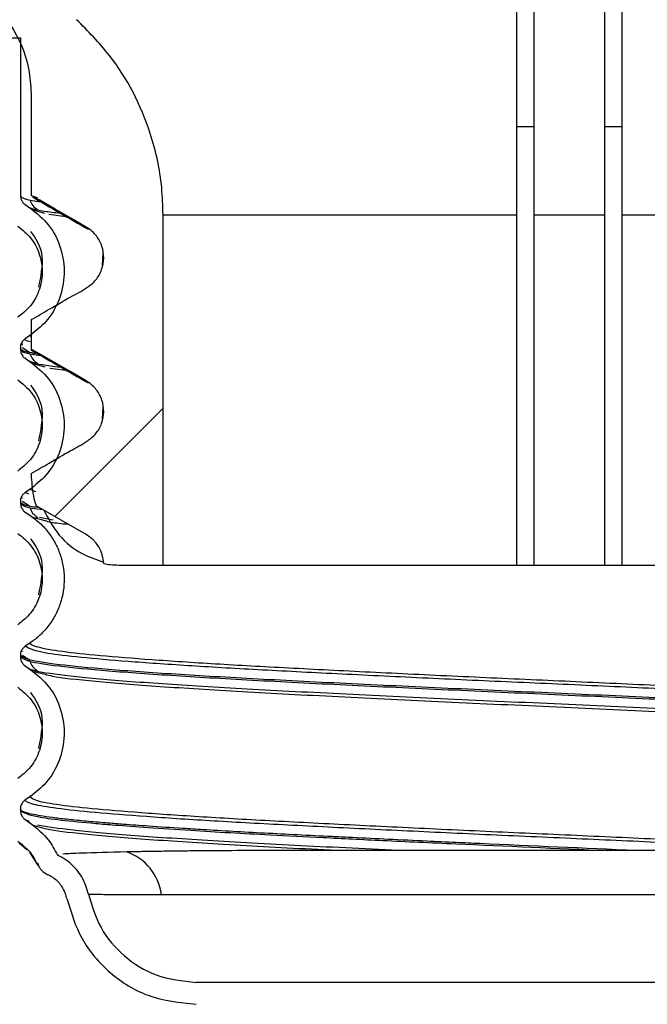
# Model space of a CAD drawing. Header units: millimetres. Extents: x 13 to 267, y 13 to 203.
# Tile 5 of 13: x 168.35 to 173.12, y 79.61 to 87.08. Entities that reach past the tile are written whole.
import ezdxf

# ---------------------------------------------------------------- set-up
doc = ezdxf.new("R2010")
doc.units = ezdxf.units.MM

msp = doc.modelspace()

# ---------------------------------------------------------------- hatches: boundary and pattern name
at = {"linetype": 'Continuous', "lineweight": 18}
h = msp.add_hatch(dxfattribs=at)
h.set_pattern_fill('ANSI31', style=0)
edge = h.paths.add_edge_path(flags=0)
edge.add_spline(control_points=[(168.4429, 85.7449), (168.464, 85.7327), (168.4851, 85.7205), (168.5062, 85.7083), (168.5455, 85.6856), (168.5848, 85.6629), (168.6241, 85.6402), (168.6633, 85.6176), (168.7025, 85.595), (168.7417, 85.5724), (168.7808, 85.5497), (168.82, 85.5271), (168.8592, 85.5045)], knot_values=[0.000189, 0.000189, 0.000189, 0.000189, 0.000408, 0.000408, 0.000408, 0.000817, 0.000817, 0.000817, 0.001224, 0.001224, 0.001224, 0.001631, 0.001631, 0.001631, 0.001631], weights=[1, 1, 1, 1, 1, 1, 1, 1, 1, 1, 1, 1, 1], degree=3, periodic=0)
edge.add_spline(control_points=[(168.8592, 85.5045), (168.8629, 85.5023), (168.8666, 85.5001), (168.8702, 85.4977), (168.8953, 85.4816), (168.918, 85.4609), (168.9363, 85.4373), (168.9546, 85.4138), (168.9691, 85.3867), (168.9786, 85.3584), (168.9881, 85.3301), (168.9929, 85.2998), (168.9925, 85.27), (168.9921, 85.2401), (168.9865, 85.2099), (168.9763, 85.1819), (168.966, 85.1539), (168.9508, 85.1272), (168.9318, 85.1042), (168.9128, 85.0811), (168.8896, 85.061), (168.8641, 85.0456), (168.8228, 85.0205), (168.7805, 84.9972), (168.7386, 84.9731), (168.6852, 84.9422), (168.6318, 84.9114), (168.5784, 84.8805), (168.5332, 84.8545), (168.488, 84.8284), (168.4429, 84.8023)], knot_values=[0, 0, 0, 0, 0.000039, 0.000039, 0.000039, 0.000311, 0.000311, 0.000311, 0.000584, 0.000584, 0.000584, 0.000856, 0.000856, 0.000856, 0.001128, 0.001128, 0.001128, 0.001401, 0.001401, 0.001401, 0.001673, 0.001673, 0.001673, 0.002108, 0.002108, 0.002108, 0.002663, 0.002663, 0.002663, 0.003132, 0.003132, 0.003132, 0.003132], weights=[1, 1, 1, 1, 1, 1, 1, 1, 1, 1, 1, 1, 1, 1, 1, 1, 1, 1, 1, 1, 1, 1, 1, 1, 1, 1, 1, 1, 1, 1, 1], degree=3, periodic=0)
edge.add_line((168.4429, 84.8023), (168.4429, 84.5781))
edge.add_spline(control_points=[(168.4429, 84.5781), (168.464, 84.566), (168.485, 84.5538), (168.5061, 84.5416), (168.5454, 84.5189), (168.5847, 84.4962), (168.624, 84.4736), (168.6632, 84.4509), (168.7023, 84.4283), (168.7415, 84.4057), (168.7807, 84.3831), (168.8199, 84.3605), (168.859, 84.3378)], knot_values=[0.000189, 0.000189, 0.000189, 0.000189, 0.000408, 0.000408, 0.000408, 0.000817, 0.000817, 0.000817, 0.001224, 0.001224, 0.001224, 0.001631, 0.001631, 0.001631, 0.001631], weights=[1, 1, 1, 1, 1, 1, 1, 1, 1, 1, 1, 1, 1], degree=3, periodic=0)
edge.add_spline(control_points=[(168.859, 84.3378), (168.8628, 84.3357), (168.8665, 84.3334), (168.8701, 84.3311), (168.8952, 84.3149), (168.9178, 84.2942), (168.9362, 84.2707), (168.9545, 84.2471), (168.969, 84.2201), (168.9785, 84.1918), (168.988, 84.1635), (168.9928, 84.1331), (168.9923, 84.1033), (168.9919, 84.0735), (168.9864, 84.0433), (168.9761, 84.0152), (168.9659, 83.9872), (168.9506, 83.9606), (168.9317, 83.9375), (168.9127, 83.9145), (168.8895, 83.8944), (168.864, 83.8789), (168.8227, 83.8538), (168.7804, 83.8305), (168.7385, 83.8064), (168.6851, 83.7756), (168.6317, 83.7447), (168.5783, 83.7139), (168.5331, 83.6878), (168.488, 83.6618), (168.4429, 83.6357)], knot_values=[0, 0, 0, 0, 0.000039, 0.000039, 0.000039, 0.000311, 0.000311, 0.000311, 0.000584, 0.000584, 0.000584, 0.000856, 0.000856, 0.000856, 0.001128, 0.001128, 0.001128, 0.001401, 0.001401, 0.001401, 0.001673, 0.001673, 0.001673, 0.002108, 0.002108, 0.002108, 0.002663, 0.002663, 0.002663, 0.003132, 0.003132, 0.003132, 0.003132], weights=[1, 1, 1, 1, 1, 1, 1, 1, 1, 1, 1, 1, 1, 1, 1, 1, 1, 1, 1, 1, 1, 1, 1, 1, 1, 1, 1, 1, 1, 1, 1], degree=3, periodic=0)
edge.add_line((168.4429, 83.6357), (168.4429, 83.607))
edge.add_spline(control_points=[(168.4429, 83.607), (168.4429, 83.5525), (168.4497, 83.4975), (168.4629, 83.4447), (168.4675, 83.4264), (168.4729, 83.4084), (168.479, 83.3906)], knot_values=[0.010926, 0.010926, 0.010926, 0.010926, 0.011416, 0.011416, 0.011416, 0.011584, 0.011584, 0.011584, 0.011584], weights=[1, 1, 1, 1, 1, 1, 1], degree=3, periodic=0)
edge.add_line((168.479, 83.3906), (168.8589, 83.1712))
edge.add_arc((168.7256, 82.9403), 0.2667, 2.2434, 60, ccw=False)
edge.add_spline(control_points=[(168.992, 82.9507), (169.0084, 82.9478), (169.025, 82.9455), (169.0415, 82.9438), (169.0641, 82.9415), (169.0868, 82.9403), (169.1095, 82.9403)], knot_values=[0.001194, 0.001194, 0.001194, 0.001194, 0.001343, 0.001343, 0.001343, 0.001546, 0.001546, 0.001546, 0.001546], weights=[1, 1, 1, 1, 1, 1, 1], degree=3, periodic=0)
edge.add_line((169.1095, 82.9403), (169.4429, 82.9403))
edge.add_line((169.4429, 82.9403), (169.4429, 85.5972))
edge.add_spline(control_points=[(169.4429, 85.5972), (169.4429, 85.6662), (169.4393, 85.7354), (169.4321, 85.8041), (169.4176, 85.9435), (169.3883, 86.0821), (169.345, 86.2153), (169.2758, 86.4282), (169.1689, 86.6321), (169.0331, 86.8101), (168.9595, 86.9066), (168.8767, 86.9967), (168.7868, 87.0783)], knot_values=[0.035646, 0.035646, 0.035646, 0.035646, 0.036263, 0.036263, 0.036263, 0.037513, 0.037513, 0.037513, 0.039528, 0.039528, 0.039528, 0.040617, 0.040617, 0.040617, 0.040617], weights=[1, 1, 1, 1, 1, 1, 1, 1, 1, 1, 1, 1, 1], degree=3, periodic=0)
edge.add_spline(control_points=[(168.7868, 87.0783), (168.2852, 87.5335), (167.7835, 87.9887), (167.2818, 88.444), (167.2191, 88.5009), (167.1563, 88.5578), (167.0936, 88.6147)], knot_values=[0.063847, 0.063847, 0.063847, 0.063847, 0.069953, 0.069953, 0.069953, 0.070716, 0.070716, 0.070716, 0.070716], weights=[1, 1, 1, 1, 1, 1, 1], degree=3, periodic=0)
edge.add_spline(control_points=[(167.0936, 88.6147), (166.9786, 88.7191), (166.8715, 88.8327), (166.774, 88.9535), (166.6421, 89.1172), (166.5269, 89.2957), (166.4321, 89.4832), (166.2806, 89.7829), (166.1788, 90.1129), (166.1351, 90.4458), (166.1181, 90.5752), (166.1095, 90.7059), (166.1095, 90.8364)], knot_values=[0.053004, 0.053004, 0.053004, 0.053004, 0.054395, 0.054395, 0.054395, 0.05627, 0.05627, 0.05627, 0.059292, 0.059292, 0.059292, 0.06046, 0.06046, 0.06046, 0.06046], weights=[1, 1, 1, 1, 1, 1, 1, 1, 1, 1, 1, 1, 1], degree=3, periodic=0)
edge.add_line((166.1095, 90.8364), (166.1095, 93.5031))
edge.add_spline(control_points=[(166.1095, 93.5031), (166.1095, 93.6156), (166.1032, 93.7282), (166.0906, 93.84), (166.0529, 94.1737), (165.957, 94.5054), (165.811, 94.8077), (165.7196, 94.997), (165.6076, 95.1776), (165.4787, 95.3435), (165.2727, 95.6087), (165.0181, 95.8419), (164.736, 96.024), (164.4779, 96.1905), (164.1907, 96.3183), (163.8943, 96.3987)], knot_values=[0.050367, 0.050367, 0.050367, 0.050367, 0.051373, 0.051373, 0.051373, 0.054395, 0.054395, 0.054395, 0.05627, 0.05627, 0.05627, 0.059292, 0.059292, 0.059292, 0.062055, 0.062055, 0.062055, 0.062055], weights=[1, 1, 1, 1, 1, 1, 1, 1, 1, 1, 1, 1, 1, 1, 1, 1], degree=3, periodic=0)
edge.add_arc((172.5262, 128.2497), 33, 134.50977, 254.83652, ccw=False)
edge.add_spline(control_points=[(149.3922, 151.783), (149.4007, 151.7914), (149.4095, 151.7996), (149.4185, 151.8075), (149.4744, 151.8569), (149.5397, 151.8973), (149.6088, 151.9253), (149.6779, 151.9534), (149.7529, 151.9699), (149.8274, 151.9735), (149.9019, 151.9771), (149.9781, 151.9679), (150.0496, 151.9466), (150.1211, 151.9253), (150.19, 151.8914), (150.2504, 151.8477), (150.3109, 151.8039), (150.3646, 151.7491), (150.4072, 151.6878), (150.4497, 151.6265), (150.4823, 151.5571), (150.5021, 151.4851), (150.522, 151.4132), (150.5297, 151.3369), (150.5247, 151.2624), (150.5196, 151.188), (150.5016, 151.1134), (150.4722, 151.0448), (150.4428, 150.9762), (150.4012, 150.9118), (150.3507, 150.8568), (150.3003, 150.8019), (150.2396, 150.7548), (150.1738, 150.7197), (150.1246, 150.6933), (150.0716, 150.6731), (150.0173, 150.6599)], knot_values=[0.003251, 0.003251, 0.003251, 0.003251, 0.003358, 0.003358, 0.003358, 0.004029, 0.004029, 0.004029, 0.004701, 0.004701, 0.004701, 0.005372, 0.005372, 0.005372, 0.006044, 0.006044, 0.006044, 0.006715, 0.006715, 0.006715, 0.007387, 0.007387, 0.007387, 0.008059, 0.008059, 0.008059, 0.00873, 0.00873, 0.00873, 0.009402, 0.009402, 0.009402, 0.010073, 0.010073, 0.010073, 0.010575, 0.010575, 0.010575, 0.010575], weights=[1, 1, 1, 1, 1, 1, 1, 1, 1, 1, 1, 1, 1, 1, 1, 1, 1, 1, 1, 1, 1, 1, 1, 1, 1, 1, 1, 1, 1, 1, 1, 1, 1, 1, 1, 1, 1], degree=3, periodic=0)
edge.add_spline(control_points=[(150.0173, 150.6599), (150.0436, 150.5519), (150.0699, 150.444), (150.0962, 150.336)], knot_values=[0.139006, 0.139006, 0.139006, 0.139006, 0.140006, 0.140006, 0.140006, 0.140006], weights=[1, 1, 1, 1], degree=3, periodic=0)
edge.add_spline(control_points=[(150.0962, 150.336), (150.1484, 150.3487), (150.1997, 150.3657), (150.2492, 150.3866), (150.3523, 150.4302), (150.4492, 150.4923), (150.5321, 150.5675), (150.6149, 150.6428), (150.6859, 150.7334), (150.7391, 150.8318), (150.7924, 150.9303), (150.8294, 151.0393), (150.847, 151.1498), (150.8647, 151.2603), (150.8635, 151.3754), (150.8436, 151.4856), (150.8237, 151.5957), (150.7845, 151.7039), (150.7292, 151.8013), (150.674, 151.8986), (150.6011, 151.9877), (150.5168, 152.0613), (150.4324, 152.1349), (150.3342, 152.1949), (150.2303, 152.2364), (150.1263, 152.2778), (150.0138, 152.302), (149.9019, 152.3067), (149.7901, 152.3115), (149.6759, 152.297), (149.5688, 152.2644), (149.4618, 152.2319), (149.3588, 152.1804), (149.2685, 152.1143), (149.2297, 152.0858), (149.1928, 152.0545), (149.1585, 152.0207)], knot_values=[0.00254, 0.00254, 0.00254, 0.00254, 0.003022, 0.003022, 0.003022, 0.004029, 0.004029, 0.004029, 0.005037, 0.005037, 0.005037, 0.006044, 0.006044, 0.006044, 0.007051, 0.007051, 0.007051, 0.008059, 0.008059, 0.008059, 0.009066, 0.009066, 0.009066, 0.010073, 0.010073, 0.010073, 0.01108, 0.01108, 0.01108, 0.012088, 0.012088, 0.012088, 0.013095, 0.013095, 0.013095, 0.013526, 0.013526, 0.013526, 0.013526], weights=[1, 1, 1, 1, 1, 1, 1, 1, 1, 1, 1, 1, 1, 1, 1, 1, 1, 1, 1, 1, 1, 1, 1, 1, 1, 1, 1, 1, 1, 1, 1, 1, 1, 1, 1, 1, 1], degree=3, periodic=0)
edge.add_arc((172.5262, 128.2497), 33.3333, 134.50977, 254.83652)
edge.add_spline(control_points=[(163.8071, 96.0769), (163.9221, 96.0457), (164.0354, 96.0067), (164.1452, 95.9604), (164.4203, 95.8445), (164.6791, 95.6795), (164.9002, 95.4791), (165.0387, 95.3537), (165.1645, 95.2128), (165.2737, 95.0612), (165.448, 94.819), (165.583, 94.5433), (165.6674, 94.2571), (165.7392, 94.0135), (165.7762, 93.757), (165.7762, 93.5031)], knot_values=[0.044597, 0.044597, 0.044597, 0.044597, 0.045665, 0.045665, 0.045665, 0.048351, 0.048351, 0.048351, 0.050018, 0.050018, 0.050018, 0.052704, 0.052704, 0.052704, 0.054988, 0.054988, 0.054988, 0.054988], weights=[1, 1, 1, 1, 1, 1, 1, 1, 1, 1, 1, 1, 1, 1, 1, 1], degree=3, periodic=0)
edge.add_line((165.7762, 93.5031), (165.7762, 90.8364))
edge.add_spline(control_points=[(165.7762, 90.8364), (165.7762, 90.565), (165.8099, 90.2917), (165.8756, 90.0284), (165.9336, 89.7966), (166.017, 89.5698), (166.1231, 89.3558), (166.2888, 89.0216), (166.5145, 88.7113), (166.7815, 88.4508), (166.8104, 88.4226), (166.8397, 88.395), (166.8696, 88.3679)], knot_values=[0.057927, 0.057927, 0.057927, 0.057927, 0.060367, 0.060367, 0.060367, 0.062498, 0.062498, 0.062498, 0.065856, 0.065856, 0.065856, 0.066215, 0.066215, 0.066215, 0.066215], weights=[1, 1, 1, 1, 1, 1, 1, 1, 1, 1, 1, 1, 1], degree=3, periodic=0)
edge.add_spline(control_points=[(166.8696, 88.3679), (167.2847, 87.9912), (167.6998, 87.6146), (168.1149, 87.2379)], knot_values=[0.027635, 0.027635, 0.027635, 0.027635, 0.032679, 0.032679, 0.032679, 0.032679], weights=[1, 1, 1, 1], degree=3, periodic=0)
edge.add_spline(control_points=[(168.1149, 87.2379), (168.1918, 87.1682), (168.2584, 87.0853), (168.3101, 86.9952), (168.3659, 86.8982), (168.4056, 86.7901), (168.426, 86.6801), (168.4372, 86.62), (168.4429, 86.5585), (168.4429, 86.4974)], knot_values=[0.01619, 0.01619, 0.01619, 0.01619, 0.017124, 0.017124, 0.017124, 0.018132, 0.018132, 0.018132, 0.018677, 0.018677, 0.018677, 0.018677], weights=[1, 1, 1, 1, 1, 1, 1, 1, 1, 1], degree=3, periodic=0)
edge.add_line((168.4429, 86.4974), (168.4429, 85.7449))

# ---------------------------------------------------------------- linework, layer by layer
at = {"color": 7, "linetype": 'Continuous', "lineweight": 25}
for p, q in [((172.1262, 87.5012), (172.1262, 86.2669)), ((172.2595, 86.2669), (172.2595, 87.5012)), ((172.7929, 87.5012), (172.7929, 86.2669)), ((172.9262, 86.2669), (172.9262, 87.5012)), ((168.1929, 86.9403), (168.3595, 86.9403)), ((168.3595, 86.9403), (168.3595, 85.7446)), ((168.4429, 86.4974), (168.4429, 85.7449)), ((172.1262, 86.2669), (172.1262, 82.9403)), ((172.2595, 82.9403), (172.2595, 86.2669)), ((172.7929, 86.2669), (172.7929, 82.9403)), ((172.9262, 82.9403), (172.9262, 86.2669)), ((168.4429, 85.7449), (168.4862, 85.7301)), ((168.3966, 85.6753), (168.4326, 85.6513)), ((168.4467, 85.6391), (168.5425, 85.6114)), ((169.4429, 82.9403), (169.4429, 85.5972)), ((168.9865, 85.3079), (168.9795, 85.2138)), ((168.4429, 84.8023), (168.4429, 84.5781)), ((168.4327, 84.6813), (168.3967, 84.6573)), ((168.3595, 84.5877), (168.3595, 84.5779)), ((168.3699, 84.6205), (168.3724, 84.6082)), ((168.3762, 84.5903), (168.4326, 84.5525)), ((168.3966, 84.5087), (168.4326, 84.4847)), ((168.4443, 84.4722), (168.5443, 84.4447)), ((168.9864, 84.1411), (168.9797, 84.0482)), ((168.4429, 83.6357), (168.4429, 83.607)), ((168.4327, 83.5146), (168.3967, 83.4906)), ((168.3595, 83.421), (168.3595, 83.4112)), ((168.3699, 83.4539), (168.3715, 83.4461)), ((168.3762, 83.4236), (168.4319, 83.386)), ((168.8589, 83.1712), (168.479, 83.3906)), ((168.3966, 83.342), (168.4326, 83.318)), ((168.4521, 83.3025), (168.5457, 83.2781)), ((169.1095, 82.9403), (169.4429, 82.9403)), ((169.4429, 82.9403), (172.1262, 82.9403)), ((172.1262, 82.9403), (172.2595, 82.9403)), ((172.2595, 82.9403), (172.7929, 82.9403)), ((172.7929, 82.9403), (172.9262, 82.9403)), ((172.9262, 82.9403), (175.6095, 82.9403)), ((168.4327, 82.348), (168.3967, 82.324)), ((168.3701, 82.2874), (168.3711, 82.2826)), ((168.3595, 82.2544), (168.3595, 82.2446)), ((168.3762, 82.2571), (168.432, 82.2193)), ((168.3967, 82.1753), (168.4327, 82.1513)), ((168.4492, 82.1358), (168.5467, 82.1114)), ((168.4327, 81.1813), (168.3967, 81.1573)), ((168.3595, 81.0879), (168.3595, 81.078)), ((168.3967, 81.0086), (168.4327, 80.9846)), ((168.4181, 80.9993), (168.4256, 80.9961)), ((168.3496, 80.8335), (168.4086, 80.7813)), ((168.4288, 80.7622), (168.49, 80.6661)), ((168.6453, 80.7408), (168.6404, 80.7399)), ((168.4879, 80.6707), (168.4957, 80.6596)), ((169.4304, 80.4403), (176.176, 80.4403)), ((175.3595, 79.7736), (169.6929, 79.7736))]:
    msp.add_line(p, q, dxfattribs=at)
at = {"color": 8, "linetype": 'Continuous', "lineweight": 25}
for p, q in [((172.1262, 86.2669), (172.2595, 86.2669)), ((172.7929, 86.2669), (172.9262, 86.2669)), ((168.575, 85.602), (168.7052, 85.5857)), ((169.4429, 85.5972), (172.1262, 85.5972)), ((172.2595, 85.5972), (172.7929, 85.5972)), ((172.9262, 85.5972), (175.6095, 85.5972)), ((168.4416, 84.6727), (168.4327, 84.6813)), ((168.5843, 84.4337), (168.7055, 84.4189)), ((168.8766, 84.3218), (168.859, 84.3378)), ((168.4227, 83.4783), (168.3967, 83.4906)), ((168.4783, 83.4966), (168.4327, 83.5146)), ((168.5053, 83.3034), (168.6096, 83.2833)), ((168.5006, 80.6706), (168.4885, 80.6712))]:
    msp.add_line(p, q, dxfattribs=at)
at = {"color": 7, "linetype": 'Continuous', "lineweight": 25, "flags": 128}
for points in [[(168.8592, 85.5045), (168.7417, 85.5724), (168.6241, 85.6402), (168.5062, 85.7083), (168.4429, 85.7449)], [(168.859, 84.3378), (168.7415, 84.4057), (168.624, 84.4736), (168.5061, 84.5416), (168.4429, 84.5781)]]:
    msp.add_lwpolyline(points, dxfattribs=at)
at = {"color": 7, "linetype": 'Continuous', "lineweight": 25}
for centre, radius, start, end in [((168.7256, 82.9403), 0.2667, 2.2434, 60), ((169.0413, 80.3902), 0.3923, 7.3348, 71.75955)]:
    msp.add_arc(centre, radius, start, end, dxfattribs=at)
for points, knots in [([(168.1149, 87.2379), (168.1854, 87.1609), (168.332, 87.0008), (168.4295, 86.7314), (168.4394, 86.5585), (168.4429, 86.4974)], [0, 0, 0, 0, 0.3749837, 0.7791474, 1, 1, 1, 1]), ([(169.4429, 85.5972), (169.4407, 85.6663), (169.4342, 85.8756), (169.3399, 86.3012), (169.1157, 86.7457), (168.8724, 86.9918), (168.7868, 87.0783)], [0, 0, 0, 0, 0.124604, 0.377306, 0.78106, 1, 1, 1, 1]), ([(168.3595, 85.7447), (168.36, 85.7378), (168.3607, 85.7275), (168.365, 85.7143), (168.3694, 85.7048), (168.3749, 85.696), (168.3834, 85.6854), (168.3914, 85.6793), (168.3966, 85.6753)], [0, 0, 0, 0, 0.250386, 0.377847, 0.505308, 0.632769, 0.76023, 1, 1, 1, 1]), ([(168.4328, 85.7103), (168.4381, 85.6954), (168.4487, 85.6658), (168.4774, 85.6454), (168.4918, 85.6352)], [0, 0, 0, 0, 0.5009995, 1, 1, 1, 1]), ([(168.453, 85.7318), (168.523, 85.6912), (168.6631, 85.61), (168.8032, 85.5288), (168.8733, 85.4882)], [0, 0, 0, 0, 0.500072, 1, 1, 1, 1]), ([(168.4327, 85.6513), (168.4831, 85.6101), (168.5855, 85.5263), (168.6753, 85.3454), (168.7032, 85.1474), (168.663, 84.9527), (168.5687, 84.789), (168.4749, 84.7148), (168.4327, 84.6813)], [0, 0, 0, 0, 0.169761, 0.344877, 0.516062, 0.687351, 0.859098, 1, 1, 1, 1]), ([(168.3403, 85.5124), (168.3767, 85.4827), (168.4494, 85.4231), (168.5132, 85.2944), (168.5335, 85.1539), (168.505, 85.0147), (168.4378, 84.8974), (168.3707, 84.8442), (168.3403, 84.8202)], [0, 0, 0, 0, 0.171609, 0.343218, 0.514827, 0.686434, 0.858039, 1, 1, 1, 1]), ([(168.4368, 85.4723), (168.4762, 85.4161), (168.5488, 85.3126), (168.5132, 85.1314), (168.4969, 85.0486)], [0, 0, 0, 0, 0.542789, 1, 1, 1, 1]), ([(168.4429, 84.8023), (168.4881, 84.8283), (168.5869, 84.8849), (168.726, 84.9682), (168.8506, 85.0318), (168.9361, 85.1003), (168.9809, 85.1803), (168.9976, 85.2698), (168.9835, 85.3601), (168.9403, 85.4403), (168.8922, 85.4847), (168.8629, 85.5023), (168.8592, 85.5045)], [0, 0, 0, 0, 0.150929, 0.329436, 0.469248, 0.555627, 0.642005, 0.728382, 0.814756, 0.901132, 0.987509, 1, 1, 1, 1]), ([(168.3967, 84.6573), (168.3912, 84.6531), (168.3784, 84.6431), (168.3647, 84.6208), (168.3598, 84.6006), (168.3596, 84.5896), (168.3595, 84.5878)], [0, 0, 0, 0, 0.250674, 0.593607, 0.936569, 1, 1, 1, 1]), ([(168.3595, 84.5781), (168.36, 84.5712), (168.3612, 84.555), (168.3721, 84.5312), (168.3862, 84.5159), (168.3953, 84.5096), (168.3967, 84.5086)], [0, 0, 0, 0, 0.250953, 0.594074, 0.937171, 1, 1, 1, 1]), ([(168.4429, 84.5781), (168.4416, 84.5742), (168.44, 84.5694), (168.4567, 84.5646), (168.4597, 84.5637)], [0, 0, 0, 0, 0.8209973, 1, 1, 1, 1]), ([(168.4327, 84.5436), (168.438, 84.5288), (168.4486, 84.4992), (168.4773, 84.4788), (168.4917, 84.4686)], [0, 0, 0, 0, 0.500894, 1, 1, 1, 1]), ([(168.4527, 84.5653), (168.5228, 84.5247), (168.663, 84.4435), (168.8031, 84.3623), (168.8732, 84.3217)], [0, 0, 0, 0, 0.500072, 1, 1, 1, 1]), ([(168.4327, 84.4846), (168.4831, 84.4434), (168.5855, 84.3596), (168.6753, 84.1787), (168.7032, 83.9807), (168.663, 83.786), (168.5687, 83.6224), (168.4749, 83.5481), (168.4327, 83.5146)], [0, 0, 0, 0, 0.169761, 0.344875, 0.516058, 0.687346, 0.859091, 1, 1, 1, 1]), ([(168.3403, 84.3458), (168.3767, 84.316), (168.4494, 84.2564), (168.5132, 84.1277), (168.5335, 83.9872), (168.505, 83.848), (168.4378, 83.7307), (168.3707, 83.6776), (168.3403, 83.6535)], [0, 0, 0, 0, 0.171609, 0.343218, 0.514827, 0.686434, 0.858039, 1, 1, 1, 1]), ([(168.4368, 84.3057), (168.4762, 84.2495), (168.5488, 84.1459), (168.5132, 83.9647), (168.4969, 83.8819)], [0, 0, 0, 0, 0.542789, 1, 1, 1, 1]), ([(168.4429, 83.6357), (168.4881, 83.6616), (168.5868, 83.7182), (168.7259, 83.8016), (168.8505, 83.8651), (168.936, 83.9337), (168.9808, 84.0137), (168.9975, 84.1032), (168.9833, 84.1934), (168.9402, 84.2737), (168.8921, 84.3181), (168.8627, 84.3356), (168.859, 84.3378)], [0, 0, 0, 0, 0.150832, 0.329358, 0.469184, 0.55557, 0.641957, 0.728342, 0.814726, 0.901113, 0.987504, 1, 1, 1, 1]), ([(168.4429, 83.607), (168.4463, 83.5522), (168.4509, 83.4785), (168.4732, 83.4085), (168.479, 83.3906)], [0, 0, 0, 0, 0.743624, 1, 1, 1, 1]), ([(168.3967, 83.4906), (168.3913, 83.4864), (168.3784, 83.4765), (168.3647, 83.4542), (168.3598, 83.434), (168.3596, 83.4229), (168.3595, 83.4212)], [0, 0, 0, 0, 0.250599, 0.593546, 0.936523, 1, 1, 1, 1]), ([(168.3595, 83.4114), (168.36, 83.4045), (168.3612, 83.3883), (168.3721, 83.3646), (168.3862, 83.3492), (168.3953, 83.3429), (168.3967, 83.342)], [0, 0, 0, 0, 0.25104, 0.59412, 0.937176, 1, 1, 1, 1]), ([(168.4324, 83.377), (168.4376, 83.3622), (168.4482, 83.3326), (168.4768, 83.3122), (168.4911, 83.3021)], [0, 0, 0, 0, 0.500553, 1, 1, 1, 1]), ([(168.4327, 83.318), (168.4584, 83.2989), (168.5106, 83.2603), (168.5758, 83.1867), (168.6296, 83.1024), (168.6675, 83.0103), (168.6894, 82.9131), (168.6947, 82.8153), (168.6834, 82.717), (168.656, 82.6228), (168.6128, 82.5336), (168.5587, 82.4585), (168.4981, 82.3956), (168.4546, 82.3639), (168.4327, 82.348)], [0, 0, 0, 0, 0.083703, 0.169764, 0.256034, 0.344934, 0.429319, 0.516136, 0.600575, 0.687446, 0.772097, 0.859225, 0.928949, 1, 1, 1, 1]), ([(168.5367, 83.3573), (168.572, 83.2909), (168.6426, 83.1582), (168.8104, 83.0242), (168.9363, 82.9811), (168.9913, 82.9621)], [0, 0, 0, 0, 0.359986, 0.719856, 1, 1, 1, 1]), ([(168.3403, 83.1791), (168.3589, 83.1654), (168.3966, 83.1376), (168.443, 83.0848), (168.4808, 83.0251), (168.5077, 82.9603), (168.5234, 82.8914), (168.5274, 82.8214), (168.5194, 82.7511), (168.5, 82.6837), (168.4691, 82.6201), (168.42, 82.5495), (168.3708, 82.5108), (168.3403, 82.4868)], [0, 0, 0, 0, 0.084621, 0.171696, 0.256316, 0.343391, 0.428012, 0.515087, 0.599707, 0.686781, 0.771399, 0.858472, 1, 1, 1, 1]), ([(168.4368, 83.139), (168.4762, 83.0828), (168.5488, 82.9791), (168.5131, 82.7978), (168.4968, 82.7149)], [0, 0, 0, 0, 0.542411, 1, 1, 1, 1]), ([(168.992, 82.9507), (169.0085, 82.9481), (169.0474, 82.9419), (169.0868, 82.9409), (169.1095, 82.9403)], [0, 0, 0, 0, 0.423237, 1, 1, 1, 1]), ([(168.3967, 82.324), (168.3913, 82.3197), (168.3785, 82.3098), (168.3648, 82.2875), (168.3598, 82.2673), (168.3596, 82.2563), (168.3596, 82.2545)], [0, 0, 0, 0, 0.25058, 0.59364, 0.936729, 1, 1, 1, 1]), ([(176.6558, 81.7407), (176.6448, 81.7507), (176.6227, 81.771), (176.4458, 81.8024), (176.1654, 81.8339), (175.7809, 81.8643), (175.3051, 81.8959), (174.7512, 81.9275), (174.1345, 81.9579), (173.4728, 81.9893), (172.7844, 82.021), (172.0886, 82.0516), (171.4053, 82.0828), (170.7534, 82.1145), (170.1515, 82.1452), (169.6163, 82.1763), (169.1626, 82.208), (168.8059, 82.2388), (168.4808, 82.2773), (168.4293, 82.3059), (168.3967, 82.324)], [0, 0, 0, 0, 0.052551, 0.105981, 0.159487, 0.212927, 0.266417, 0.319866, 0.373357, 0.426803, 0.480288, 0.53375, 0.58722, 0.640687, 0.69416, 0.747626, 0.80109, 0.854573, 0.908024, 1, 1, 1, 1]), ([(176.0144, 81.7786), (175.8523, 81.7907), (175.528, 81.815), (174.8903, 81.8515), (174.1714, 81.8879), (173.3867, 81.9244), (172.5696, 81.9608), (171.7507, 81.9973), (170.9616, 82.0338), (170.2325, 82.0702), (169.5919, 82.1067), (169.0632, 82.1431), (168.6707, 82.1796), (168.4102, 82.2167), (168.3767, 82.2416), (168.3595, 82.2544)], [0, 0, 0, 0, 0.076622, 0.153244, 0.229865, 0.306487, 0.383109, 0.459731, 0.536353, 0.612974, 0.689596, 0.766218, 0.84284, 0.919462, 1, 1, 1, 1]), ([(168.3595, 82.2447), (168.36, 82.2378), (168.3612, 82.2216), (168.3721, 82.1978), (168.3861, 82.1825), (168.3952, 82.1762), (168.3966, 82.1752)], [0, 0, 0, 0, 0.250965, 0.594072, 0.937154, 1, 1, 1, 1]), ([(168.3595, 82.2446), (168.3767, 82.2318), (168.4102, 82.2068), (168.6707, 82.1698), (169.0632, 82.1333), (169.5919, 82.0968), (170.2325, 82.0604), (170.9616, 82.0239), (171.7507, 81.9875), (172.5696, 81.951), (173.3867, 81.9146), (174.1714, 81.8781), (174.8903, 81.8416), (175.528, 81.8052), (175.8523, 81.7809), (176.0144, 81.7687)], [0, 0, 0, 0, 0.080538, 0.15716, 0.233782, 0.310404, 0.387025, 0.463647, 0.540269, 0.616891, 0.693513, 0.770135, 0.846756, 0.923378, 1, 1, 1, 1]), ([(168.433, 82.2102), (168.4383, 82.1954), (168.4489, 82.1658), (168.4777, 82.1454), (168.492, 82.1352)], [0, 0, 0, 0, 0.500926, 1, 1, 1, 1]), ([(168.3966, 82.1752), (168.4088, 82.1645), (168.4358, 82.1409), (168.6711, 82.1034), (169.0798, 82.0653), (169.6444, 82.0252), (170.3355, 81.9867), (171.1236, 81.9475), (171.974, 81.9078), (172.8485, 81.8697), (173.7089, 81.8296), (174.5172, 81.7911), (175.2368, 81.7519), (175.837, 81.7122), (176.2909, 81.674), (176.5774, 81.634), (176.6537, 81.6071), (176.6556, 81.5932), (176.6557, 81.5921)], [0, 0, 0, 0, 0.055175, 0.122137, 0.18938, 0.256329, 0.323432, 0.390634, 0.457527, 0.524731, 0.591828, 0.658783, 0.72602, 0.792964, 0.860071, 0.92727, 0.994165, 1, 1, 1, 1]), ([(168.4327, 82.1513), (168.4831, 82.1101), (168.5855, 82.0263), (168.6753, 81.8454), (168.7032, 81.6474), (168.663, 81.4527), (168.5687, 81.289), (168.4749, 81.2148), (168.4327, 81.1813)], [0, 0, 0, 0, 0.169757, 0.344866, 0.516044, 0.687326, 0.859067, 1, 1, 1, 1]), ([(168.3403, 82.0124), (168.3767, 81.9827), (168.4494, 81.9231), (168.5132, 81.7944), (168.5335, 81.6539), (168.505, 81.5147), (168.4378, 81.3974), (168.3707, 81.3442), (168.3403, 81.3202)], [0, 0, 0, 0, 0.171609, 0.343218, 0.514827, 0.686434, 0.858039, 1, 1, 1, 1]), ([(168.4368, 81.9723), (168.4762, 81.9161), (168.5488, 81.8126), (168.5132, 81.6314), (168.4969, 81.5486)], [0, 0, 0, 0, 0.542789, 1, 1, 1, 1]), ([(168.3967, 81.1573), (168.3913, 81.1531), (168.3784, 81.1431), (168.3647, 81.1209), (168.3598, 81.1007), (168.3596, 81.0896), (168.3595, 81.0879)], [0, 0, 0, 0, 0.250432, 0.593416, 0.936429, 1, 1, 1, 1]), ([(174.4892, 80.7736), (174.2811, 80.7838), (173.8638, 80.8043), (173.1858, 80.836), (172.4923, 80.8673), (171.7997, 80.8978), (171.1268, 80.9295), (170.4942, 80.9609), (169.9177, 80.9914), (169.4156, 81.0229), (169.0002, 81.0545), (168.6845, 81.0849), (168.4771, 81.1164), (168.4028, 81.1407), (168.3978, 81.1542), (168.3967, 81.1573)], [0, 0, 0, 0, 0.081073, 0.162541, 0.243635, 0.325095, 0.406184, 0.487645, 0.568746, 0.650187, 0.731303, 0.812742, 0.893854, 0.975288, 1, 1, 1, 1]), ([(174.9217, 80.7736), (174.7289, 80.784), (174.3429, 80.8047), (173.6926, 80.8358), (173.0135, 80.8678), (172.3196, 80.8989), (171.6319, 80.9299), (170.9693, 80.9619), (170.3514, 80.9931), (169.7953, 81.024), (169.3169, 81.0559), (168.9297, 81.0873), (168.647, 81.118), (168.4666, 81.15), (168.444, 81.1709), (168.4327, 81.1813)], [0, 0, 0, 0, 0.076671, 0.153491, 0.230843, 0.307609, 0.38433, 0.461679, 0.538545, 0.615175, 0.692511, 0.769473, 0.846027, 0.92334, 1, 1, 1, 1]), ([(173.0323, 80.7736), (172.6353, 80.7911), (172.1765, 80.8113), (171.6533, 80.8351), (171.4201, 80.8458), (171.1564, 80.8583), (170.9236, 80.8695), (170.7833, 80.8764), (170.6433, 80.8833), (170.463, 80.8921), (170.2113, 80.9052), (169.9713, 80.9183), (169.7658, 80.9302), (169.55, 80.9436), (169.345, 80.9572), (169.1612, 80.9707), (169.0505, 80.9795), (168.9484, 80.9879), (168.8379, 80.9975), (168.7091, 81.0106), (168.5996, 81.0238), (168.5092, 81.0371), (168.4421, 81.05), (168.3987, 81.0617), (168.3669, 81.0741), (168.3624, 81.0826), (168.3595, 81.0879)], [0, 0, 0, 0, 0.167956, 0.194063, 0.226554, 0.270007, 0.311415, 0.332828, 0.335521, 0.377455, 0.41939, 0.461325, 0.50326, 0.533244, 0.587506, 0.631974, 0.660719, 0.671145, 0.713128, 0.755112, 0.797096, 0.839081, 0.881977, 0.918909, 0.949877, 1, 1, 1, 1]), ([(168.3595, 81.0781), (168.36, 81.0712), (168.3612, 81.055), (168.3721, 81.0312), (168.3862, 81.0159), (168.3953, 81.0096), (168.3967, 81.0086)], [0, 0, 0, 0, 0.250916, 0.594055, 0.93717, 1, 1, 1, 1]), ([(168.3595, 81.078), (168.3853, 81.0622), (168.4394, 81.0293), (168.7738, 80.9927), (169.1006, 80.9654), (169.3356, 80.9479), (169.63, 80.9285), (169.9436, 80.91), (170.2769, 80.8919), (170.6613, 80.8727), (171.1325, 80.8491), (171.8475, 80.8165), (172.428, 80.7908), (172.8144, 80.7736)], [0, 0, 0, 0, 0.154112, 0.322853, 0.362947, 0.423986, 0.494109, 0.551865, 0.606053, 0.674161, 0.746408, 0.831173, 1, 1, 1, 1]), ([(168.4327, 80.9846), (168.4838, 80.9437), (168.5695, 80.8753), (168.62, 80.7788), (168.6404, 80.7399)], [0, 0, 0, 0, 0.597627, 1, 1, 1, 1]), ([(168.3403, 80.8458), (168.3772, 80.8162), (168.4383, 80.7674), (168.4743, 80.6985), (168.4885, 80.6712)], [0, 0, 0, 0, 0.604391, 1, 1, 1, 1]), ([(170.3265, 80.7736), (170.2165, 80.7735), (169.9953, 80.7732), (169.744, 80.7715), (169.5525, 80.7694), (169.4125, 80.7675), (169.2814, 80.7653), (169.2032, 80.7637), (169.164, 80.7629)], [0, 0, 0, 0, 0.236377, 0.475265, 0.60542, 0.735978, 0.867779, 1, 1, 1, 1]), ([(175.3265, 80.7736), (175.1644, 80.7736), (174.8333, 80.7736), (174.2468, 80.7736), (173.5999, 80.7736), (172.9104, 80.7736), (172.2097, 80.7736), (171.5293, 80.7736), (170.8915, 80.7736), (170.5122, 80.7736), (170.3265, 80.7736)], [0, 0, 0, 0, 0.118887, 0.242863, 0.370481, 0.5, 0.629519, 0.757137, 0.881113, 1, 1, 1, 1]), ([(168.8759, 80.4429), (168.8664, 80.4768), (168.8443, 80.5558), (168.7663, 80.6618), (168.687, 80.7183), (168.6425, 80.7389), (168.6404, 80.7399)], [0, 0, 0, 0, 0.267833, 0.62483, 0.981827, 1, 1, 1, 1]), ([(169.164, 80.7629), (169.0391, 80.7599), (168.8149, 80.7545), (168.7221, 80.7491), (168.681, 80.7468)], [0, 0, 0, 0, 0.557324, 1, 1, 1, 1]), ([(168.4885, 80.6712), (168.4953, 80.6589), (168.511, 80.6301), (168.5419, 80.6031), (168.5649, 80.5915), (168.5712, 80.5883)], [0, 0, 0, 0, 0.35223, 0.82187, 1, 1, 1, 1]), ([(168.7124, 80.4101), (168.7068, 80.4304), (168.6935, 80.4778), (168.6468, 80.5414), (168.5992, 80.5753), (168.5726, 80.5877), (168.5713, 80.5882)], [0, 0, 0, 0, 0.267992, 0.625284, 0.982576, 1, 1, 1, 1]), ([(168.7124, 80.4101), (168.744, 80.3053), (168.8083, 80.0923), (169.0309, 79.8349), (169.3324, 79.6458), (169.569, 79.6203), (169.6929, 79.607)], [0, 0, 0, 0, 0.2380487, 0.4838787, 0.7297087, 1, 1, 1, 1]), ([(168.8759, 80.4429), (168.9022, 80.3556), (168.9557, 80.1781), (169.1412, 79.9636), (169.3924, 79.806), (169.5896, 79.7847), (169.6929, 79.7736)], [0, 0, 0, 0, 0.2380487, 0.4838787, 0.7297087, 1, 1, 1, 1]), ([(168.8759, 80.4429), (168.8892, 80.4425), (168.9134, 80.4418), (169.078, 80.441), (169.253, 80.4405), (169.3796, 80.4403), (169.4304, 80.4403)], [0, 0, 0, 0, 0.350939, 0.633662, 0.852874, 1, 1, 1, 1])]:
    msp.add_open_spline(points, degree=3, knots=knots, dxfattribs=at)
at = {"color": 8, "linetype": 'Continuous', "lineweight": 25}
for points, knots in [([(168.3595, 85.7446), (168.3667, 85.7317), (168.3756, 85.7157), (168.4909, 85.6996), (168.514, 85.6964)], [0, 0, 0, 0, 0.799752, 1, 1, 1, 1]), ([(168.4113, 85.6629), (168.4351, 85.6504), (168.4685, 85.6329), (168.6185, 85.6158), (168.6617, 85.6109)], [0, 0, 0, 0, 0.711871, 1, 1, 1, 1]), ([(168.434, 84.6351), (168.427, 84.6368), (168.3956, 84.6443), (168.3962, 84.6516), (168.3967, 84.6573)], [0, 0, 0, 0, 0.224765, 1, 1, 1, 1]), ([(168.474, 84.5456), (168.4651, 84.5468), (168.3678, 84.5609), (168.3635, 84.5749), (168.3595, 84.5877)], [0, 0, 0, 0, 0.090776, 1, 1, 1, 1]), ([(168.3595, 84.5779), (168.3667, 84.5651), (168.3756, 84.5491), (168.4906, 84.533), (168.514, 84.5298)], [0, 0, 0, 0, 0.796683, 1, 1, 1, 1]), ([(168.4269, 84.4885), (168.4586, 84.4761), (168.4976, 84.4608), (168.6372, 84.4459), (168.6636, 84.4431)], [0, 0, 0, 0, 0.810769, 1, 1, 1, 1]), ([(168.508, 83.3738), (168.4869, 83.3768), (168.3745, 83.3925), (168.3662, 83.4083), (168.3595, 83.421)], [0, 0, 0, 0, 0.188323, 1, 1, 1, 1]), ([(168.3595, 83.4112), (168.3678, 83.3984), (168.3787, 83.3816), (168.5012, 83.3647), (168.5309, 83.3606)], [0, 0, 0, 0, 0.757017, 1, 1, 1, 1]), ([(168.5457, 83.2781), (168.5576, 83.2738), (168.5845, 83.2644), (168.6733, 83.2551), (168.7225, 83.25)], [0, 0, 0, 0, 0.446733, 1, 1, 1, 1]), ([(176.5048, 81.8085), (176.4392, 81.8191), (176.3085, 81.8404), (175.9745, 81.8715), (175.5506, 81.9025), (175.038, 81.9345), (174.4546, 81.9657), (173.8163, 81.9966), (173.1411, 82.0285), (172.4484, 82.0599), (171.7581, 82.0907), (171.0894, 82.1226), (170.4618, 82.1541), (169.8931, 82.1848), (169.399, 82.2166), (168.9944, 82.2483), (168.6902, 82.2789), (168.4956, 82.3107), (168.4358, 82.3338), (168.4331, 82.3461), (168.4327, 82.348)], [0, 0, 0, 0, 0.058487, 0.116515, 0.174542, 0.233029, 0.291148, 0.349089, 0.407567, 0.465751, 0.523642, 0.582103, 0.640348, 0.698201, 0.756636, 0.81494, 0.872767, 0.931169, 0.989531, 1, 1, 1, 1]), ([(168.5467, 82.1114), (168.5633, 82.1067), (168.6255, 82.0888), (168.9139, 82.0586), (169.3951, 82.0196), (170.025, 81.9801), (170.7623, 81.9421), (171.5761, 81.9023), (172.4329, 81.864), (173.2933, 81.8249), (174.1197, 81.7854), (174.8773, 81.7474), (175.5302, 81.7076), (176.0533, 81.6693), (176.4191, 81.6302), (176.5962, 81.5959), (176.6134, 81.5756), (176.6198, 81.5681)], [0, 0, 0, 0, 0.0259961, 0.0974082, 0.1690968, 0.2409457, 0.312235, 0.3842153, 0.4556033, 0.5273195, 0.5991701, 0.6704554, 0.7424396, 0.8138195, 0.8855423, 0.9573913, 1, 1, 1, 1]), ([(168.3967, 81.0086), (168.3967, 81.0086), (168.3967, 81.0055), (168.4075, 81.0024), (168.4181, 80.9993)], [0, 0, 0, 0, 0.01676, 1, 1, 1, 1]), ([(168.4486, 80.9684), (168.4914, 80.9551), (168.5767, 80.9288), (168.9254, 80.8904), (169.4204, 80.8513), (170.0494, 80.812), (170.5535, 80.7864), (170.8047, 80.7737)], [0, 0, 0, 0, 0.2009329, 0.4001952, 0.6004401, 0.8008935, 1, 1, 1, 1]), ([(168.4885, 80.9693), (168.5667, 80.9561), (168.7231, 80.9299), (169.1741, 80.8914), (169.7608, 80.8514), (170.4695, 80.8131), (171.0118, 80.7868), (171.2824, 80.7736)], [0, 0, 0, 0, 0.2004187, 0.400311, 0.6000259, 0.8005079, 1, 1, 1, 1])]:
    msp.add_open_spline(points, degree=3, knots=knots, dxfattribs=at)

doc.saveas('drawing.dxf')
